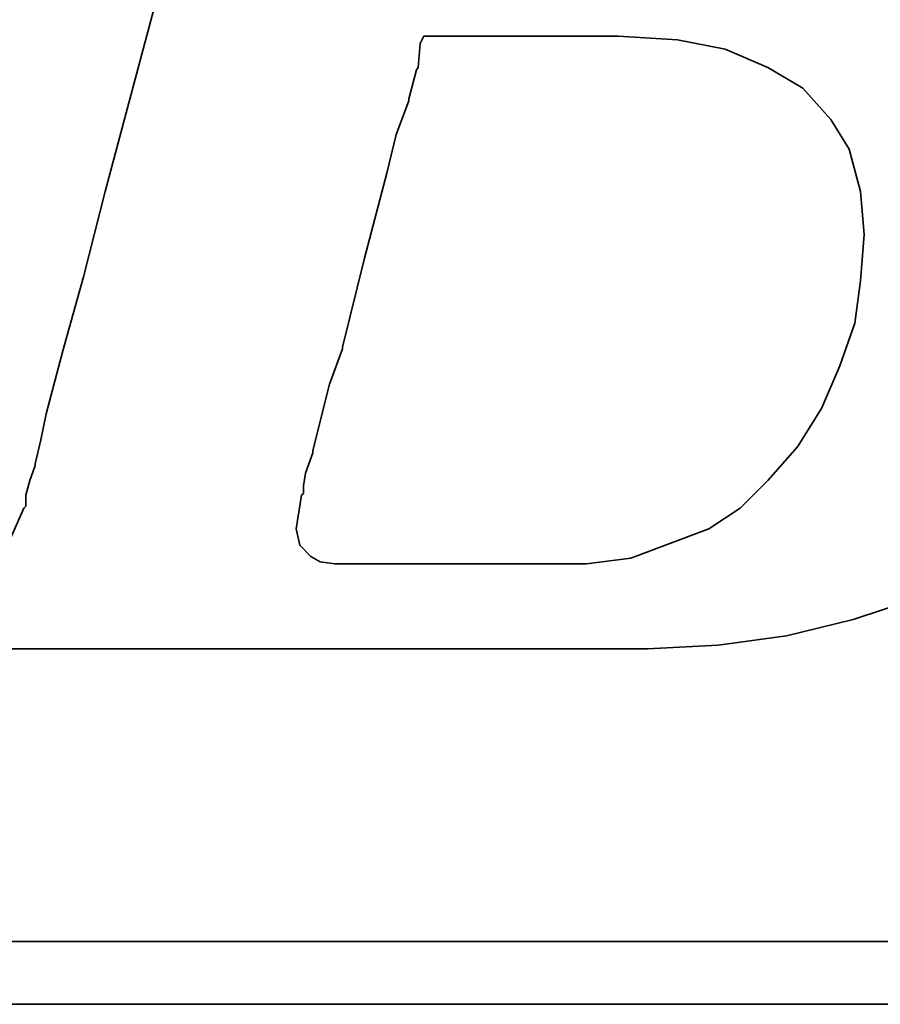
# Model space of a CAD drawing. Header units: millimetres. Extents: x 14 to 138, y 27 to 152.
# Tile 29 of 51: x 75.627 to 76.339, y 48.557 to 49.372. Entities that reach past the tile are written whole.
import ezdxf

# ---------------------------------------------------------------- set-up
doc = ezdxf.new("R2010")
doc.units = ezdxf.units.MM
doc.header["$MEASUREMENT"] = 0
doc.layers.add('DIM', color=4, linetype='CONTINUOUS')
doc.layers.add('layer 1', color=7, linetype='CONTINUOUS')

# ---------------------------------------------------------------- blocks, each defined once
blk = doc.blocks.new('TBI MOTION logo(完整正式版)')
at = {"layer": 'layer 1', "color": 22, "lineweight": 35}
for points, knots in [([(-64.65375, -6.86375), (-64.65375, -6.86375), (-64.84375, -7.29625), (-64.84375, -7.29625), (-64.84375, -7.29625), (-64.84375, -7.29625), (-64.86875, -7.34375), (-64.86875, -7.34375), (-64.86875, -7.34375), (-64.86875, -7.34375), (-64.86875, -7.36875), (-64.86875, -7.36875), (-64.86875, -7.36875), (-64.86875, -7.36875), (-65.15375, -7.65375), (-65.15375, -7.65375), (-65.15375, -7.65375), (-65.15375, -7.65375), (-65.17875, -7.65375), (-65.17875, -7.65375), (-65.17875, -7.65375), (-65.17875, -7.65375), (-65.20375, -7.67875), (-65.20375, -7.67875), (-65.20375, -7.67875), (-65.20375, -7.67875), (-65.58875, -7.87125), (-65.58875, -7.87125), (-65.58875, -7.87125), (-65.58875, -7.87125), (-65.63375, -7.87125), (-65.63375, -7.87125), (-65.63375, -7.87125), (-65.63375, -7.87125), (-65.65875, -7.89375), (-65.65875, -7.89375), (-65.65875, -7.89375), (-65.65875, -7.89375), (-66.09375, -7.94375), (-66.09375, -7.94375), (-66.09375, -7.94375), (-66.09375, -7.94375), (-66.11375, -7.94375), (-66.11375, -7.94375), (-66.11375, -7.94375), (-66.11375, -7.94375), (-66.16375, -7.94375), (-66.16375, -7.94375), (-66.16375, -7.94375), (-66.16375, -7.94375), (-66.30875, -7.94375), (-66.30875, -7.94375), (-66.30875, -7.94375), (-66.30875, -7.94375), (-66.69375, -7.94375), (-66.69375, -7.94375), (-66.69375, -7.94375), (-66.69375, -7.94375), (-67.07375, -7.94375), (-67.07375, -7.94375), (-67.07375, -7.94375), (-67.07375, -7.94375), (-67.12375, -7.94375), (-67.12375, -7.94375), (-67.12375, -7.94375), (-67.12375, -7.94375), (-67.12375, -7.96625), (-67.12375, -7.96625), (-67.12375, -7.96625), (-67.12375, -7.96625), (-67.14875, -7.99125), (-67.14875, -7.99125), (-67.14875, -7.99125), (-67.14875, -7.99125), (-67.24375, -8.34875), (-67.24375, -8.34875), (-67.24375, -8.34875), (-67.24375, -8.34875), (-67.31375, -8.68625), (-67.31375, -8.68625), (-67.31375, -8.68625), (-67.31375, -8.68625), (-67.26875, -8.68625), (-67.26875, -8.68625), (-67.26875, -8.68625), (-67.26875, -8.68625), (-67.07375, -8.68625), (-67.07375, -8.68625), (-67.07375, -8.68625), (-67.07375, -8.68625), (-66.54875, -8.68625), (-66.54875, -8.68625), (-66.54875, -8.68625), (-66.54875, -8.68625), (-65.82625, -8.68625), (-65.82625, -8.68625), (-65.82625, -8.68625), (-65.82625, -8.68625), (-65.01375, -8.68625), (-65.01375, -8.68625), (-65.01375, -8.68625), (-65.01375, -8.68625), (-64.05375, -8.68625), (-64.05375, -8.68625), (-64.05375, -8.68625), (-64.05375, -8.68625), (-62.08375, -8.68625), (-62.08375, -8.68625), (-62.08375, -8.68625), (-62.08375, -8.68625), (-60.06875, -8.68625), (-60.06875, -8.68625), (-60.06875, -8.68625), (-60.06875, -8.68625), (-59.10875, -8.68625), (-59.10875, -8.68625), (-59.10875, -8.68625), (-59.10875, -8.68625), (-58.29375, -8.68625), (-58.29375, -8.68625), (-58.29375, -8.68625), (-58.29375, -8.68625), (-57.57375, -8.68625), (-57.57375, -8.68625), (-57.57375, -8.68625), (-57.57375, -8.68625), (-57.04875, -8.68625), (-57.04875, -8.68625), (-57.04875, -8.68625), (-57.04875, -8.68625), (-56.85375, -8.68625), (-56.85375, -8.68625), (-56.85375, -8.68625), (-56.85375, -8.68625), (-56.70875, -8.68625), (-56.70875, -8.68625), (-56.70875, -8.68625), (-56.70875, -8.68625), (-56.61375, -8.68625), (-56.61375, -8.68625), (-56.61375, -8.68625), (-56.61375, -8.68625), (-56.56875, -8.68625), (-56.56875, -8.68625), (-56.56875, -8.68625), (-56.56875, -8.68625), (-55.65375, -8.63875), (-55.65375, -8.63875), (-55.65375, -8.63875), (-55.65375, -8.63875), (-54.76875, -8.51875), (-54.76875, -8.51875), (-54.76875, -8.51875), (-54.76875, -8.51875), (-53.90375, -8.30375), (-53.90375, -8.30375), (-53.90375, -8.30375), (-53.90375, -8.30375), (-53.08875, -8.03875), (-53.08875, -8.03875), (-53.08875, -8.03875), (-53.08875, -8.03875), (-52.34375, -7.65375), (-52.34375, -7.65375), (-52.34375, -7.65375), (-52.34375, -7.65375), (-51.69875, -7.29625), (-51.69875, -7.29625), (-51.69875, -7.29625), (-51.69875, -7.29625), (-51.21875, -6.91125), (-51.21875, -6.91125), (-51.21875, -6.91125), (-51.21875, -6.91125), (-50.83375, -6.50375), (-50.83375, -6.50375), (-50.83375, -6.50375), (-50.83375, -6.50375), (-50.44875, -5.94875), (-50.44875, -5.94875), (-50.44875, -5.94875), (-50.44875, -5.94875), (-50.13875, -5.30375), (-50.13875, -5.30375), (-50.13875, -5.30375), (-50.13875, -5.30375), (-49.99375, -4.65375), (-49.99375, -4.65375), (-49.99375, -4.65375), (-49.99375, -4.65375), (-49.92375, -3.98375), (-49.92375, -3.98375), (-49.92375, -3.98375), (-49.92375, -3.98375), (-49.99375, -3.19374), (-49.99375, -3.19374), (-49.99375, -3.19374), (-49.99375, -3.19374), (-50.23374, -2.44874), (-50.23374, -2.44874), (-50.23374, -2.44874), (-50.23374, -2.44874), (-50.59375, -1.87374), (-50.59375, -1.87374), (-50.59375, -1.87374), (-50.59375, -1.87374), (-51.09875, -1.31874), (-51.09875, -1.31874), (-51.09875, -1.31874), (-51.09875, -1.31874), (-51.74375, -0.81875), (-51.74375, -0.81875), (-51.74375, -0.81875), (-51.74375, -0.81875), (-52.53875, -0.48125), (-52.53875, -0.48125), (-52.53875, -0.48125), (-52.53875, -0.48125), (-53.47375, -0.21875), (-53.47375, -0.21875), (-53.47375, -0.21875), (-53.47375, -0.21875), (-54.52875, -0.04874), (-54.52875, -0.04874), (-54.52875, -0.04874), (-54.52875, -0.04874), (-55.65375, 0.12125), (-55.65375, 0.12125), (-55.65375, 0.12125), (-55.65375, 0.12125), (-54.50375, 0.28624), (-54.50375, 0.28624), (-54.50375, 0.28624), (-54.50375, 0.28624), (-53.83375, 0.38124), (-53.83375, 0.38124), (-53.83375, 0.38124), (-53.83375, 0.38124), (-53.18375, 0.50125), (-53.18375, 0.50125), (-53.18375, 0.50125), (-53.18375, 0.50125), (-52.55875, 0.66874), (-52.55875, 0.66874), (-52.55875, 0.66874), (-52.55875, 0.66874), (-52.03375, 0.86124), (-52.03375, 0.86124), (-52.03375, 0.86124), (-52.03375, 0.86124), (-51.50374, 1.03124), (-51.50374, 1.03124), (-51.50374, 1.03124), (-51.50374, 1.03124), (-51.09875, 1.27125), (-51.09875, 1.27125), (-51.09875, 1.27125), (-51.09875, 1.27125), (-50.71375, 1.48624), (-50.71375, 1.48624), (-50.71375, 1.48624), (-50.71375, 1.48624), (-50.37625, 1.77625), (-50.37625, 1.77625), (-50.37625, 1.77625), (-50.37625, 1.77625), (-49.82375, 2.37625), (-49.82375, 2.37625), (-49.82375, 2.37625), (-49.82375, 2.37625), (-49.41875, 2.99625), (-49.41875, 2.99625), (-49.41875, 2.99625), (-49.41875, 2.99625), (-49.22375, 3.76625), (-49.22375, 3.76625), (-49.22375, 3.76625), (-49.22375, 3.76625), (-49.15375, 4.50874), (-49.15375, 4.50874), (-49.15375, 4.50874), (-49.15375, 4.50874), (-49.20375, 5.25125), (-49.20375, 5.25125), (-49.20375, 5.25125), (-49.20375, 5.25125), (-49.41875, 5.92625), (-49.41875, 5.92625), (-49.41875, 5.92625), (-49.41875, 5.92625), (-49.77875, 6.47625), (-49.77875, 6.47625), (-49.77875, 6.47625), (-49.77875, 6.47625), (-50.33125, 7.02624), (-50.33125, 7.02624), (-50.33125, 7.02624), (-50.33125, 7.02624), (-51.00125, 7.43625), (-51.00125, 7.43625), (-51.00125, 7.43625), (-51.00125, 7.43625), (-51.79375, 7.72625), (-51.79375, 7.72625), (-51.79375, 7.72625), (-51.79375, 7.72625), (-52.72875, 7.89124), (-52.72875, 7.89124), (-52.72875, 7.89124), (-52.72875, 7.89124), (-53.83375, 7.98625), (-53.83375, 7.98625), (-53.83375, 7.98625), (-53.83375, 7.98625), (-53.92875, 7.98625), (-53.92875, 7.98625), (-53.92875, 7.98625), (-53.92875, 7.98625), (-54.26375, 7.98625), (-54.26375, 7.98625), (-54.26375, 7.98625), (-54.26375, 7.98625), (-54.74375, 7.98625), (-54.74375, 7.98625), (-54.74375, 7.98625), (-54.74375, 7.98625), (-55.36875, 7.98625), (-55.36875, 7.98625), (-55.36875, 7.98625), (-55.36875, 7.98625), (-56.13375, 7.98625), (-56.13375, 7.98625), (-56.13375, 7.98625), (-56.13375, 7.98625), (-56.94875, 7.98625), (-56.94875, 7.98625), (-56.94875, 7.98625), (-56.94875, 7.98625), (-58.77625, 7.98625), (-58.77625, 7.98625), (-58.77625, 7.98625), (-58.77625, 7.98625), (-60.59875, 7.98625), (-60.59875, 7.98625), (-60.59875, 7.98625), (-60.59875, 7.98625), (-61.41375, 7.98625), (-61.41375, 7.98625), (-61.41375, 7.98625), (-61.41375, 7.98625), (-62.17875, 7.98625), (-62.17875, 7.98625), (-62.17875, 7.98625), (-62.17875, 7.98625), (-62.80375, 7.98625), (-62.80375, 7.98625), (-62.80375, 7.98625), (-62.80375, 7.98625), (-63.30625, 7.98625), (-63.30625, 7.98625), (-63.30625, 7.98625), (-63.30625, 7.98625), (-63.57375, 7.98625), (-63.57375, 7.98625), (-63.57375, 7.98625), (-63.57375, 7.98625), (-63.57375, 7.96375), (-63.57375, 7.96375), (-63.57375, 7.96375), (-63.57375, 7.96375), (-63.59875, 7.94125), (-63.59875, 7.94125), (-63.59875, 7.94125), (-63.59875, 7.94125), (-63.69375, 7.55625), (-63.69375, 7.55625), (-63.69375, 7.55625), (-63.69375, 7.55625), (-63.76375, 7.24624), (-63.76375, 7.24624), (-63.76375, 7.24624), (-63.76375, 7.24624), (-63.23875, 7.24624), (-63.23875, 7.24624), (-63.23875, 7.24624), (-63.23875, 7.24624), (-62.75875, 7.24624), (-62.75875, 7.24624), (-62.75875, 7.24624), (-62.75875, 7.24624), (-62.61125, 7.24624), (-62.61125, 7.24624), (-62.61125, 7.24624), (-62.61125, 7.24624), (-62.56625, 7.24624), (-62.56625, 7.24624), (-62.56625, 7.24624), (-62.56625, 7.24624), (-62.22875, 7.24624), (-62.22875, 7.24624), (-62.22875, 7.24624), (-62.22875, 7.24624), (-62.20375, 7.24624), (-62.20375, 7.24624), (-62.20375, 7.24624), (-62.20375, 7.24624), (-62.17875, 7.21875), (-62.17875, 7.21875), (-62.17875, 7.21875), (-62.17875, 7.21875), (-61.96375, 7.17125), (-61.96375, 7.17125), (-61.96375, 7.17125), (-61.96375, 7.17125), (-61.72375, 7.12624), (-61.72375, 7.12624), (-61.72375, 7.12624), (-61.72375, 7.12624), (-61.70375, 7.12624), (-61.70375, 7.12624), (-61.70375, 7.12624), (-61.70375, 7.12624), (-61.55875, 7.07624), (-61.55875, 7.07624), (-61.55875, 7.07624), (-61.55875, 7.07624), (-61.50875, 7.07624), (-61.50875, 7.07624), (-61.50875, 7.07624), (-61.50875, 7.07624), (-61.48375, 7.02624), (-61.48375, 7.02624), (-61.48375, 7.02624), (-61.48375, 7.02624), (-61.31875, 6.83375), (-61.31875, 6.83375), (-61.31875, 6.83375), (-61.31875, 6.83375), (-61.29375, 6.81125), (-61.29375, 6.81125), (-61.29375, 6.81125), (-61.29375, 6.81125), (-61.29375, 6.78625), (-61.29375, 6.78625), (-61.29375, 6.78625), (-61.29375, 6.78625), (-61.19875, 6.50124), (-61.19875, 6.50124), (-61.19875, 6.50124), (-61.19875, 6.50124), (-61.17375, 6.45124), (-61.17375, 6.45124), (-61.17375, 6.45124), (-61.17375, 6.45124), (-61.19875, 6.40625), (-61.19875, 6.40625), (-61.19875, 6.40625), (-61.19875, 6.40625), (-61.26875, 5.99624), (-61.26875, 5.99624), (-61.26875, 5.99624), (-61.26875, 5.99624), (-61.26875, 5.85125), (-61.26875, 5.85125), (-61.26875, 5.85125), (-61.26875, 5.85125), (-61.26875, 5.82625), (-61.26875, 5.82625), (-61.26875, 5.82625), (-61.26875, 5.82625), (-61.29375, 5.80625), (-61.29375, 5.80625), (-61.29375, 5.80625), (-61.29375, 5.80625), (-61.34125, 5.66125), (-61.34125, 5.66125), (-61.34125, 5.66125), (-61.34125, 5.66125), (-61.41375, 5.44625), (-61.41375, 5.44625), (-61.41375, 5.44625), (-61.41375, 5.44625), (-61.48375, 5.15625), (-61.48375, 5.15625), (-61.48375, 5.15625), (-61.48375, 5.15625), (-61.58375, 4.82124), (-61.58375, 4.82124), (-61.58375, 4.82124), (-61.58375, 4.82124), (-61.79875, 4.00375), (-61.79875, 4.00375), (-61.79875, 4.00375), (-61.79875, 4.00375), (-62.05875, 2.99625), (-62.05875, 2.99625), (-62.05875, 2.99625), (-62.05875, 2.99625), (-62.34875, 1.91625), (-62.34875, 1.91625), (-62.34875, 1.91625), (-62.34875, 1.91625), (-62.97375, -0.41124), (-62.97375, -0.41124), (-62.97375, -0.41124), (-62.97375, -0.41124), (-63.59875, -2.75875), (-63.59875, -2.75875), (-63.59875, -2.75875), (-63.59875, -2.75875), (-63.88375, -3.86374), (-63.88375, -3.86374), (-63.88375, -3.86374), (-63.88375, -3.86374), (-64.14875, -4.82374), (-64.14875, -4.82374), (-64.14875, -4.82374), (-64.14875, -4.82374), (-64.36375, -5.64125), (-64.36375, -5.64125), (-64.36375, -5.64125), (-64.36375, -5.64125), (-64.43625, -5.97625), (-64.43625, -5.97625), (-64.43625, -5.97625), (-64.43625, -5.97625), (-64.50875, -6.28625), (-64.50875, -6.28625), (-64.50875, -6.28625), (-64.50875, -6.28625), (-64.50875, -6.30875), (-64.50875, -6.30875), (-64.50875, -6.30875), (-64.50875, -6.30875), (-64.57875, -6.50375), (-64.57875, -6.50375), (-64.57875, -6.50375), (-64.57875, -6.50375), (-64.62875, -6.69625), (-64.62875, -6.69625), (-64.62875, -6.69625), (-64.62875, -6.69625), (-64.62875, -6.76875), (-64.62875, -6.76875), (-64.62875, -6.76875), (-64.62875, -6.76875), (-64.62875, -6.81375), (-64.62875, -6.81375), (-64.62875, -6.81375), (-64.62875, -6.81375), (-64.62875, -6.83875), (-64.62875, -6.83875), (-64.62875, -6.83875), (-64.62875, -6.83875), (-64.65375, -6.86375), (-64.65375, -6.86375)], [0, 0, 0, 0, 0.00719424, 0.00719424, 0.00719424, 0.00719424, 0.01438849, 0.01438849, 0.01438849, 0.01438849, 0.02158273, 0.02158273, 0.02158273, 0.02158273, 0.02877698, 0.02877698, 0.02877698, 0.02877698, 0.03597122, 0.03597122, 0.03597122, 0.03597122, 0.04316547, 0.04316547, 0.04316547, 0.04316547, 0.05035971, 0.05035971, 0.05035971, 0.05035971, 0.05755396, 0.05755396, 0.05755396, 0.05755396, 0.0647482, 0.0647482, 0.0647482, 0.0647482, 0.07194245, 0.07194245, 0.07194245, 0.07194245, 0.07913669, 0.07913669, 0.07913669, 0.07913669, 0.08633094, 0.08633094, 0.08633094, 0.08633094, 0.09352518, 0.09352518, 0.09352518, 0.09352518, 0.10071942, 0.10071942, 0.10071942, 0.10071942, 0.10791367, 0.10791367, 0.10791367, 0.10791367, 0.11510791, 0.11510791, 0.11510791, 0.11510791, 0.12230216, 0.12230216, 0.12230216, 0.12230216, 0.1294964, 0.1294964, 0.1294964, 0.1294964, 0.13669065, 0.13669065, 0.13669065, 0.13669065, 0.14388489, 0.14388489, 0.14388489, 0.14388489, 0.15107914, 0.15107914, 0.15107914, 0.15107914, 0.15827338, 0.15827338, 0.15827338, 0.15827338, 0.16546763, 0.16546763, 0.16546763, 0.16546763, 0.17266187, 0.17266187, 0.17266187, 0.17266187, 0.17985612, 0.17985612, 0.17985612, 0.17985612, 0.18705036, 0.18705036, 0.18705036, 0.18705036, 0.1942446, 0.1942446, 0.1942446, 0.1942446, 0.20143885, 0.20143885, 0.20143885, 0.20143885, 0.20863309, 0.20863309, 0.20863309, 0.20863309, 0.21582734, 0.21582734, 0.21582734, 0.21582734, 0.22302158, 0.22302158, 0.22302158, 0.22302158, 0.23021583, 0.23021583, 0.23021583, 0.23021583, 0.23741007, 0.23741007, 0.23741007, 0.23741007, 0.24460432, 0.24460432, 0.24460432, 0.24460432, 0.25179856, 0.25179856, 0.25179856, 0.25179856, 0.25899281, 0.25899281, 0.25899281, 0.25899281, 0.26618705, 0.26618705, 0.26618705, 0.26618705, 0.27338129, 0.27338129, 0.27338129, 0.27338129, 0.28057554, 0.28057554, 0.28057554, 0.28057554, 0.28776978, 0.28776978, 0.28776978, 0.28776978, 0.29496403, 0.29496403, 0.29496403, 0.29496403, 0.30215827, 0.30215827, 0.30215827, 0.30215827, 0.30935252, 0.30935252, 0.30935252, 0.30935252, 0.31654676, 0.31654676, 0.31654676, 0.31654676, 0.32374101, 0.32374101, 0.32374101, 0.32374101, 0.33093525, 0.33093525, 0.33093525, 0.33093525, 0.3381295, 0.3381295, 0.3381295, 0.3381295, 0.34532374, 0.34532374, 0.34532374, 0.34532374, 0.35251799, 0.35251799, 0.35251799, 0.35251799, 0.35971223, 0.35971223, 0.35971223, 0.35971223, 0.36690647, 0.36690647, 0.36690647, 0.36690647, 0.37410072, 0.37410072, 0.37410072, 0.37410072, 0.38129496, 0.38129496, 0.38129496, 0.38129496, 0.38848921, 0.38848921, 0.38848921, 0.38848921, 0.39568345, 0.39568345, 0.39568345, 0.39568345, 0.4028777, 0.4028777, 0.4028777, 0.4028777, 0.41007194, 0.41007194, 0.41007194, 0.41007194, 0.41726619, 0.41726619, 0.41726619, 0.41726619, 0.42446043, 0.42446043, 0.42446043, 0.42446043, 0.43165468, 0.43165468, 0.43165468, 0.43165468, 0.43884892, 0.43884892, 0.43884892, 0.43884892, 0.44604317, 0.44604317, 0.44604317, 0.44604317, 0.45323741, 0.45323741, 0.45323741, 0.45323741, 0.46043165, 0.46043165, 0.46043165, 0.46043165, 0.4676259, 0.4676259, 0.4676259, 0.4676259, 0.47482014, 0.47482014, 0.47482014, 0.47482014, 0.48201439, 0.48201439, 0.48201439, 0.48201439, 0.48920863, 0.48920863, 0.48920863, 0.48920863, 0.49640288, 0.49640288, 0.49640288, 0.49640288, 0.50359712, 0.50359712, 0.50359712, 0.50359712, 0.51079137, 0.51079137, 0.51079137, 0.51079137, 0.51798561, 0.51798561, 0.51798561, 0.51798561, 0.52517986, 0.52517986, 0.52517986, 0.52517986, 0.5323741, 0.5323741, 0.5323741, 0.5323741, 0.53956835, 0.53956835, 0.53956835, 0.53956835, 0.54676259, 0.54676259, 0.54676259, 0.54676259, 0.55395683, 0.55395683, 0.55395683, 0.55395683, 0.56115108, 0.56115108, 0.56115108, 0.56115108, 0.56834532, 0.56834532, 0.56834532, 0.56834532, 0.57553957, 0.57553957, 0.57553957, 0.57553957, 0.58273381, 0.58273381, 0.58273381, 0.58273381, 0.58992806, 0.58992806, 0.58992806, 0.58992806, 0.5971223, 0.5971223, 0.5971223, 0.5971223, 0.60431655, 0.60431655, 0.60431655, 0.60431655, 0.61151079, 0.61151079, 0.61151079, 0.61151079, 0.61870504, 0.61870504, 0.61870504, 0.61870504, 0.62589928, 0.62589928, 0.62589928, 0.62589928, 0.63309353, 0.63309353, 0.63309353, 0.63309353, 0.64028777, 0.64028777, 0.64028777, 0.64028777, 0.64748201, 0.64748201, 0.64748201, 0.64748201, 0.65467626, 0.65467626, 0.65467626, 0.65467626, 0.6618705, 0.6618705, 0.6618705, 0.6618705, 0.66906475, 0.66906475, 0.66906475, 0.66906475, 0.67625899, 0.67625899, 0.67625899, 0.67625899, 0.68345324, 0.68345324, 0.68345324, 0.68345324, 0.69064748, 0.69064748, 0.69064748, 0.69064748, 0.69784173, 0.69784173, 0.69784173, 0.69784173, 0.70503597, 0.70503597, 0.70503597, 0.70503597, 0.71223022, 0.71223022, 0.71223022, 0.71223022, 0.71942446, 0.71942446, 0.71942446, 0.71942446, 0.72661871, 0.72661871, 0.72661871, 0.72661871, 0.73381295, 0.73381295, 0.73381295, 0.73381295, 0.74100719, 0.74100719, 0.74100719, 0.74100719, 0.74820144, 0.74820144, 0.74820144, 0.74820144, 0.75539568, 0.75539568, 0.75539568, 0.75539568, 0.76258993, 0.76258993, 0.76258993, 0.76258993, 0.76978417, 0.76978417, 0.76978417, 0.76978417, 0.77697842, 0.77697842, 0.77697842, 0.77697842, 0.78417266, 0.78417266, 0.78417266, 0.78417266, 0.79136691, 0.79136691, 0.79136691, 0.79136691, 0.79856115, 0.79856115, 0.79856115, 0.79856115, 0.8057554, 0.8057554, 0.8057554, 0.8057554, 0.81294964, 0.81294964, 0.81294964, 0.81294964, 0.82014388, 0.82014388, 0.82014388, 0.82014388, 0.82733813, 0.82733813, 0.82733813, 0.82733813, 0.83453237, 0.83453237, 0.83453237, 0.83453237, 0.84172662, 0.84172662, 0.84172662, 0.84172662, 0.84892086, 0.84892086, 0.84892086, 0.84892086, 0.85611511, 0.85611511, 0.85611511, 0.85611511, 0.86330935, 0.86330935, 0.86330935, 0.86330935, 0.8705036, 0.8705036, 0.8705036, 0.8705036, 0.87769784, 0.87769784, 0.87769784, 0.87769784, 0.88489209, 0.88489209, 0.88489209, 0.88489209, 0.89208633, 0.89208633, 0.89208633, 0.89208633, 0.89928058, 0.89928058, 0.89928058, 0.89928058, 0.90647482, 0.90647482, 0.90647482, 0.90647482, 0.91366906, 0.91366906, 0.91366906, 0.91366906, 0.92086331, 0.92086331, 0.92086331, 0.92086331, 0.92805755, 0.92805755, 0.92805755, 0.92805755, 0.9352518, 0.9352518, 0.9352518, 0.9352518, 0.94244604, 0.94244604, 0.94244604, 0.94244604, 0.94964029, 0.94964029, 0.94964029, 0.94964029, 0.95683453, 0.95683453, 0.95683453, 0.95683453, 0.96402878, 0.96402878, 0.96402878, 0.96402878, 0.97122302, 0.97122302, 0.97122302, 0.97122302, 0.97841727, 0.97841727, 0.97841727, 0.97841727, 0.98561151, 0.98561151, 0.98561151, 0.98561151, 0.99280576, 0.99280576, 0.99280576, 0.99280576, 1, 1, 1, 1]), ([(-61.03125, -6.57375), (-61.03125, -6.57375), (-61.03125, -6.67125), (-61.03125, -6.67125), (-61.03125, -6.67125), (-61.03125, -6.67125), (-61.05375, -6.69625), (-61.05375, -6.69625), (-61.05375, -6.69625), (-61.05375, -6.69625), (-61.12375, -7.12875), (-61.12375, -7.12875), (-61.12375, -7.12875), (-61.12375, -7.12875), (-61.07875, -7.34375), (-61.07875, -7.34375), (-61.07875, -7.34375), (-61.07875, -7.34375), (-60.93375, -7.48875), (-60.93375, -7.48875), (-60.93375, -7.48875), (-60.93375, -7.48875), (-60.81375, -7.55625), (-60.81375, -7.55625), (-60.81375, -7.55625), (-60.81375, -7.55625), (-60.62375, -7.58375), (-60.62375, -7.58375), (-60.62375, -7.58375), (-60.62375, -7.58375), (-60.30875, -7.58375), (-60.30875, -7.58375), (-60.30875, -7.58375), (-60.30875, -7.58375), (-59.97375, -7.58375), (-59.97375, -7.58375), (-59.97375, -7.58375), (-59.97375, -7.58375), (-59.87875, -7.58375), (-59.87875, -7.58375), (-59.87875, -7.58375), (-59.87875, -7.58375), (-59.63625, -7.58375), (-59.63625, -7.58375), (-59.63625, -7.58375), (-59.63625, -7.58375), (-58.96875, -7.58375), (-58.96875, -7.58375), (-58.96875, -7.58375), (-58.96875, -7.58375), (-58.29375, -7.58375), (-58.29375, -7.58375), (-58.29375, -7.58375), (-58.29375, -7.58375), (-58.05375, -7.58375), (-58.05375, -7.58375), (-58.05375, -7.58375), (-58.05375, -7.58375), (-57.98375, -7.58375), (-57.98375, -7.58375), (-57.98375, -7.58375), (-57.98375, -7.58375), (-57.35875, -7.58375), (-57.35875, -7.58375), (-57.35875, -7.58375), (-57.35875, -7.58375), (-56.78375, -7.50875), (-56.78375, -7.50875), (-56.78375, -7.50875), (-56.78375, -7.50875), (-56.27875, -7.31875), (-56.27875, -7.31875), (-56.27875, -7.31875), (-56.27875, -7.31875), (-55.77375, -7.12875), (-55.77375, -7.12875), (-55.77375, -7.12875), (-55.77375, -7.12875), (-55.36875, -6.86375), (-55.36875, -6.86375), (-55.36875, -6.86375), (-55.36875, -6.86375), (-55.00875, -6.50375), (-55.00875, -6.50375), (-55.00875, -6.50375), (-55.00875, -6.50375), (-54.62375, -6.06875), (-54.62375, -6.06875), (-54.62375, -6.06875), (-54.62375, -6.06875), (-54.31375, -5.56875), (-54.31375, -5.56875), (-54.31375, -5.56875), (-54.31375, -5.56875), (-54.07375, -5.01625), (-54.07375, -5.01625), (-54.07375, -5.01625), (-54.07375, -5.01625), (-53.87875, -4.46374), (-53.87875, -4.46374), (-53.87875, -4.46374), (-53.87875, -4.46374), (-53.80875, -3.91375), (-53.80875, -3.91375), (-53.80875, -3.91375), (-53.80875, -3.91375), (-53.75875, -3.31375), (-53.75875, -3.31375), (-53.75875, -3.31375), (-53.75875, -3.31375), (-53.80875, -2.75875), (-53.80875, -2.75875), (-53.80875, -2.75875), (-53.80875, -2.75875), (-53.95375, -2.20875), (-53.95375, -2.20875), (-53.95375, -2.20875), (-53.95375, -2.20875), (-54.19375, -1.82625), (-54.19375, -1.82625), (-54.19375, -1.82625), (-54.19375, -1.82625), (-54.55375, -1.41875), (-54.55375, -1.41875), (-54.55375, -1.41875), (-54.55375, -1.41875), (-55.00875, -1.15125), (-55.00875, -1.15125), (-55.00875, -1.15125), (-55.00875, -1.15125), (-55.56125, -0.91375), (-55.56125, -0.91375), (-55.56125, -0.91375), (-55.56125, -0.91375), (-56.18125, -0.79375), (-56.18125, -0.79375), (-56.18125, -0.79375), (-56.18125, -0.79375), (-56.94875, -0.74374), (-56.94875, -0.74374), (-56.94875, -0.74374), (-56.94875, -0.74374), (-56.99875, -0.74374), (-56.99875, -0.74374), (-56.99875, -0.74374), (-56.99875, -0.74374), (-57.09375, -0.74374), (-57.09375, -0.74374), (-57.09375, -0.74374), (-57.09375, -0.74374), (-57.38375, -0.74374), (-57.38375, -0.74374), (-57.38375, -0.74374), (-57.38375, -0.74374), (-57.76875, -0.74374), (-57.76875, -0.74374), (-57.76875, -0.74374), (-57.76875, -0.74374), (-58.24625, -0.74374), (-58.24625, -0.74374), (-58.24625, -0.74374), (-58.24625, -0.74374), (-58.72875, -0.74374), (-58.72875, -0.74374), (-58.72875, -0.74374), (-58.72875, -0.74374), (-59.20875, -0.74374), (-59.20875, -0.74374), (-59.20875, -0.74374), (-59.20875, -0.74374), (-59.46875, -0.74374), (-59.46875, -0.74374), (-59.46875, -0.74374), (-59.46875, -0.74374), (-59.51625, -0.83875), (-59.51625, -0.83875), (-59.51625, -0.83875), (-59.51625, -0.83875), (-59.54375, -1.15125), (-59.54375, -1.15125), (-59.54375, -1.15125), (-59.54375, -1.15125), (-59.56375, -1.17874), (-59.56375, -1.17874), (-59.56375, -1.17874), (-59.56375, -1.17874), (-59.66375, -1.55875), (-59.66375, -1.55875), (-59.66375, -1.55875), (-59.66375, -1.55875), (-59.66375, -1.58375), (-59.66375, -1.58375), (-59.66375, -1.58375), (-59.66375, -1.58375), (-59.82875, -2.01874), (-59.82875, -2.01874), (-59.82875, -2.01874), (-59.82875, -2.01874), (-59.94875, -2.52125), (-59.94875, -2.52125), (-59.94875, -2.52125), (-59.94875, -2.52125), (-60.23875, -3.62375), (-60.23875, -3.62375), (-60.23875, -3.62375), (-60.23875, -3.62375), (-60.52375, -4.77624), (-60.52375, -4.77624), (-60.52375, -4.77624), (-60.52375, -4.77624), (-60.52375, -4.79874), (-60.52375, -4.79874), (-60.52375, -4.79874), (-60.52375, -4.79874), (-60.69125, -5.25375), (-60.69125, -5.25375), (-60.69125, -5.25375), (-60.69125, -5.25375), (-60.81375, -5.73625), (-60.81375, -5.73625), (-60.81375, -5.73625), (-60.81375, -5.73625), (-60.90875, -6.11875), (-60.90875, -6.11875), (-60.90875, -6.11875), (-60.90875, -6.11875), (-60.90875, -6.14375), (-60.90875, -6.14375), (-60.90875, -6.14375), (-60.90875, -6.14375), (-61.00375, -6.40875), (-61.00375, -6.40875), (-61.00375, -6.40875), (-61.00375, -6.40875), (-61.03125, -6.57375), (-61.03125, -6.57375)], [0, 0, 0, 0, 0.01694915, 0.01694915, 0.01694915, 0.01694915, 0.03389831, 0.03389831, 0.03389831, 0.03389831, 0.05084746, 0.05084746, 0.05084746, 0.05084746, 0.06779661, 0.06779661, 0.06779661, 0.06779661, 0.08474576, 0.08474576, 0.08474576, 0.08474576, 0.10169492, 0.10169492, 0.10169492, 0.10169492, 0.11864407, 0.11864407, 0.11864407, 0.11864407, 0.13559322, 0.13559322, 0.13559322, 0.13559322, 0.15254237, 0.15254237, 0.15254237, 0.15254237, 0.16949153, 0.16949153, 0.16949153, 0.16949153, 0.18644068, 0.18644068, 0.18644068, 0.18644068, 0.20338983, 0.20338983, 0.20338983, 0.20338983, 0.22033898, 0.22033898, 0.22033898, 0.22033898, 0.23728814, 0.23728814, 0.23728814, 0.23728814, 0.25423729, 0.25423729, 0.25423729, 0.25423729, 0.27118644, 0.27118644, 0.27118644, 0.27118644, 0.28813559, 0.28813559, 0.28813559, 0.28813559, 0.30508475, 0.30508475, 0.30508475, 0.30508475, 0.3220339, 0.3220339, 0.3220339, 0.3220339, 0.33898305, 0.33898305, 0.33898305, 0.33898305, 0.3559322, 0.3559322, 0.3559322, 0.3559322, 0.37288136, 0.37288136, 0.37288136, 0.37288136, 0.38983051, 0.38983051, 0.38983051, 0.38983051, 0.40677966, 0.40677966, 0.40677966, 0.40677966, 0.42372881, 0.42372881, 0.42372881, 0.42372881, 0.44067797, 0.44067797, 0.44067797, 0.44067797, 0.45762712, 0.45762712, 0.45762712, 0.45762712, 0.47457627, 0.47457627, 0.47457627, 0.47457627, 0.49152542, 0.49152542, 0.49152542, 0.49152542, 0.50847458, 0.50847458, 0.50847458, 0.50847458, 0.52542373, 0.52542373, 0.52542373, 0.52542373, 0.54237288, 0.54237288, 0.54237288, 0.54237288, 0.55932203, 0.55932203, 0.55932203, 0.55932203, 0.57627119, 0.57627119, 0.57627119, 0.57627119, 0.59322034, 0.59322034, 0.59322034, 0.59322034, 0.61016949, 0.61016949, 0.61016949, 0.61016949, 0.62711864, 0.62711864, 0.62711864, 0.62711864, 0.6440678, 0.6440678, 0.6440678, 0.6440678, 0.66101695, 0.66101695, 0.66101695, 0.66101695, 0.6779661, 0.6779661, 0.6779661, 0.6779661, 0.69491525, 0.69491525, 0.69491525, 0.69491525, 0.71186441, 0.71186441, 0.71186441, 0.71186441, 0.72881356, 0.72881356, 0.72881356, 0.72881356, 0.74576271, 0.74576271, 0.74576271, 0.74576271, 0.76271186, 0.76271186, 0.76271186, 0.76271186, 0.77966102, 0.77966102, 0.77966102, 0.77966102, 0.79661017, 0.79661017, 0.79661017, 0.79661017, 0.81355932, 0.81355932, 0.81355932, 0.81355932, 0.83050847, 0.83050847, 0.83050847, 0.83050847, 0.84745763, 0.84745763, 0.84745763, 0.84745763, 0.86440678, 0.86440678, 0.86440678, 0.86440678, 0.88135593, 0.88135593, 0.88135593, 0.88135593, 0.89830508, 0.89830508, 0.89830508, 0.89830508, 0.91525424, 0.91525424, 0.91525424, 0.91525424, 0.93220339, 0.93220339, 0.93220339, 0.93220339, 0.94915254, 0.94915254, 0.94915254, 0.94915254, 0.96610169, 0.96610169, 0.96610169, 0.96610169, 0.98305085, 0.98305085, 0.98305085, 0.98305085, 1, 1, 1, 1]), ([(75.90875, -9.47875), (75.90875, -9.47875), (75.90875, -12.28625), (75.90875, -12.28625), (75.90875, -12.28625), (75.90875, -12.28625), (75.90875, -12.47875), (75.90875, -12.47875), (75.90875, -12.47875), (75.90875, -12.47875), (75.71625, -12.47875), (75.71625, -12.47875), (75.71625, -12.47875), (75.71625, -12.47875), (-88.32875, -12.47875), (-88.32875, -12.47875), (-88.32875, -12.47875), (-88.32875, -12.47875), (-88.32875, -13.29375), (-88.32875, -13.29375), (-88.32875, -13.29375), (-88.32875, -13.29375), (82.89125, -13.29375), (82.89125, -13.29375), (82.89125, -13.29375), (82.89125, -13.29375), (75.90875, -9.47875), (75.90875, -9.47875)], [0, 0, 0, 0, 0.14285714, 0.14285714, 0.14285714, 0.14285714, 0.28571429, 0.28571429, 0.28571429, 0.28571429, 0.42857143, 0.42857143, 0.42857143, 0.42857143, 0.57142857, 0.57142857, 0.57142857, 0.57142857, 0.71428571, 0.71428571, 0.71428571, 0.71428571, 0.85714286, 0.85714286, 0.85714286, 0.85714286, 1, 1, 1, 1])]:
    blk.add_open_spline(points, degree=3, knots=knots, dxfattribs=at)

msp = doc.modelspace()

# ---------------------------------------------------------------- block references
at = {"layer": 'DIM', "color": 7, "xscale": 0.063852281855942, "yscale": 0.063852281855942, "zscale": 0.063852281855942}
msp.add_blockref('TBI MOTION logo(完整正式版)', (79.75872, 49.40593), dxfattribs=at)

doc.saveas('drawing.dxf')
